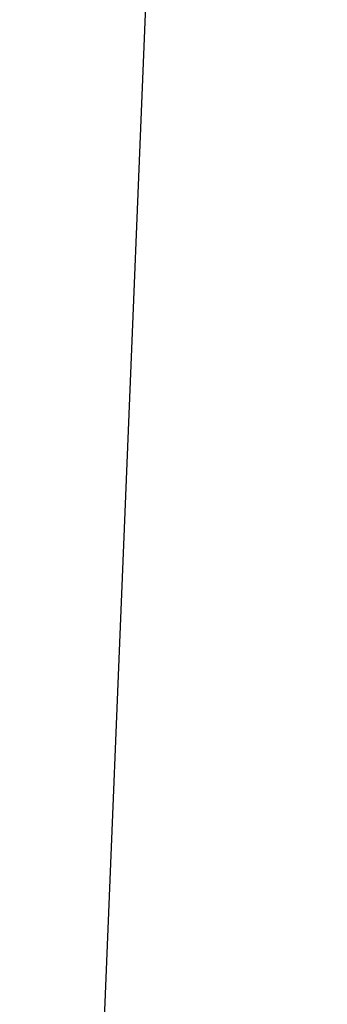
# Model space of a CAD drawing. Header units: centimetres. Extents: x -54 to 171, y -22 to 171.
# Tile 188 of 256: x -23.418 to -22.751, y 67.599 to 69.733. Entities that reach past the tile are written whole.
import ezdxf

# ---------------------------------------------------------------- set-up
doc = ezdxf.new("R2010")
doc.units = ezdxf.units.CM
doc.header["$MEASUREMENT"] = 0
doc.layers.add('Frida DC -V3 v33_Sketch24', color=7, linetype='Continuous')
doc.layers.add('Frida DC -V3 v33_Sketch35', color=7, linetype='Continuous')

msp = doc.modelspace()

# ---------------------------------------------------------------- linework, layer by layer
at = {"layer": 'Frida DC -V3 v33_Sketch24'}
msp.add_line((-24.2146, 43.5135), (-22.8847, 76.1307), dxfattribs=at)
at = {"layer": 'Frida DC -V3 v33_Sketch35'}
msp.add_open_spline([(-23.2651, 78.534, 22.8083), (-22.9293, 78.3048, 23.1053), (-22.584, 78.069, 23.385), (-22.2307, 77.8278, 23.6476), (-21.0876, 77.0474, 24.4974), (-19.8611, 76.21, 25.1661), (-18.6037, 75.3515, 25.7068), (-17.2041, 74.396, 26.3087), (-15.7652, 73.4135, 26.7596), (-14.3169, 72.4248, 27.1416), (-12.738, 71.3467, 27.5581), (-11.1472, 70.2607, 27.8924), (-9.5559, 69.1742, 28.1953), (-7.607, 67.8436, 28.5663), (-5.656, 66.5116, 28.8894), (-3.6994, 65.1757, 29.1871), (-1.7172, 63.8224, 29.4886), (0.2732, 62.4635, 29.7637), (2.2662, 61.1028, 29.9844), (3.9341, 59.964, 30.1692), (5.602, 58.8253, 30.3165), (7.2737, 57.6839, 30.3762), (8.6098, 56.7717, 30.424), (9.9498, 55.8568, 30.4165), (11.285, 54.9453, 30.2921), (12.4946, 54.1194, 30.1793), (13.701, 53.2957, 29.9694), (14.8749, 52.4943, 29.5861), (15.8471, 51.8305, 29.2686), (16.7959, 51.1827, 28.8285), (17.6827, 50.5773, 28.237), (18.5224, 50.004, 27.6769), (19.3041, 49.4703, 26.9805), (20.0024, 48.9935, 26.1702), (20.8, 48.449, 25.2449), (21.4881, 47.9792, 24.1757), (22.073, 47.5798, 23.0277), (22.1248, 47.5445, 22.9261), (22.1757, 47.5097, 22.8239), (22.2259, 47.4754, 22.7211)], degree=3, knots=[-60.994628, -60.994628, -60.994628, -60.994628, -59.448306, -59.448306, -59.448306, -54.445189, -54.445189, -54.445189, -48.876044, -48.876044, -48.876044, -42.804421, -42.804421, -42.804421, -35.368233, -35.368233, -35.368233, -27.834946, -27.834946, -27.834946, -21.530384, -21.530384, -21.530384, -16.491531, -16.491531, -16.491531, -11.926585, -11.926585, -11.926585, -8.146018, -8.146018, -8.146018, -4.566552, -4.566552, -4.566552, -0.478688, -0.478688, -0.478688, -0.116954, -0.116954, -0.116954, -0.116954], dxfattribs=at)

doc.saveas('drawing.dxf')
